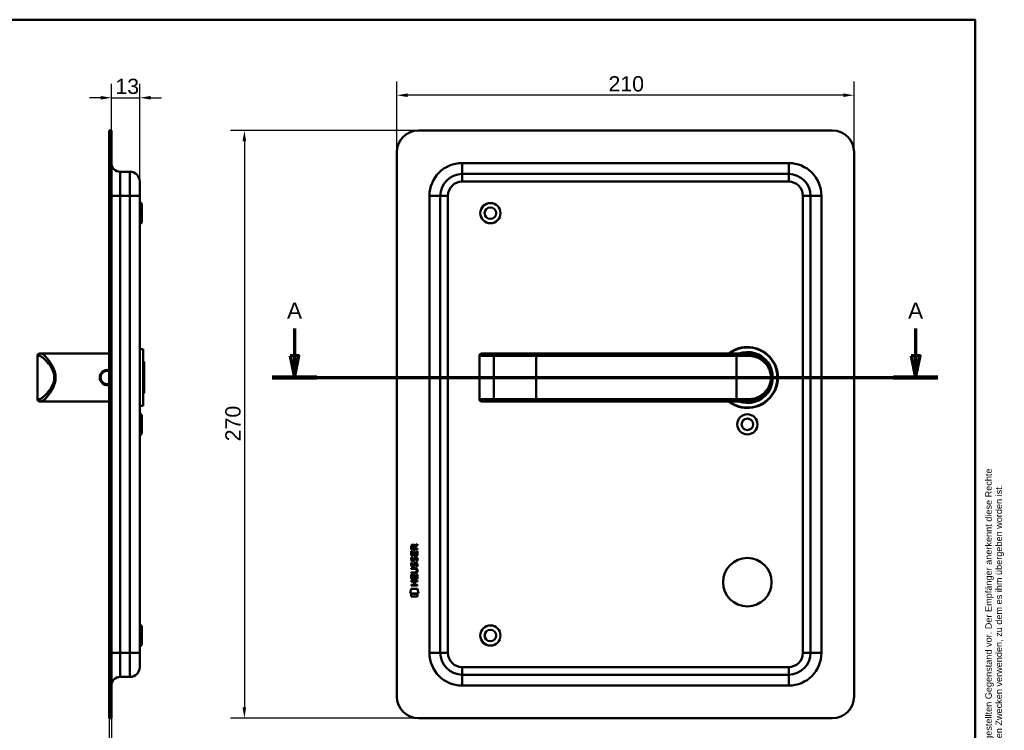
# Model space of a CAD drawing. Header units: millimetres. Extents: x 20 to 833, y 20 to 574.
# Tile 7 of 7: x 381 to 833, y 248 to 574. Entities that reach past the tile are written whole.
import ezdxf
from ezdxf.enums import TextEntityAlignment as Align

# ---------------------------------------------------------------- set-up
doc = ezdxf.new("R2010")
doc.units = ezdxf.units.MM
doc.header["$LTSCALE"] = 2
for name, color, linetype, lineweight in [('Bemaßungen(DIN)', 7, 'Continuous', 25), ('Schnittansichtslinien(DIN)', 7, 'Continuous', 70), ('Sichtbare Kanten(DIN)', 7, 'Continuous', 50), ('Sichtbare tangentiale Kanten(DIN)', 7, 'Continuous', 50), ('Skizziergeometrie(DIN)', 7, 'Continuous', 50), ('Skizzierlinie(DIN)', 7, 'Continuous', 25), ('Symbole(DIN)', 7, 'Continuous', 25)]:
    doc.layers.add(name, color=color, linetype=linetype, lineweight=lineweight)
doc.styles.add('Aktuell-DIN', font='arial.ttf')
doc.styles.add('Aktuell-DINGroßer Text', font='arial.ttf')
doc.styles.add('STANDARD-DIN~0', font='arial.ttf')
doc.styles.add('Textstil10', font='arial.ttf')
doc.styles.add('Textstil41', font='arial.ttf', dxfattribs={"width": 0.8})
doc.styles.add('Textstil83', font='arial.ttf', dxfattribs={"width": 0.8})
doc.dimstyles.new('CAD-LAN', dxfattribs={"dimscale": 2, "dimtxt": 3.5, "dimasz": 2.5, "dimexe": 3.175, "dimexo": 0, "dimgap": 0.8, "dimtad": 1, "dimrnd": 1e-08, "dimtxsty": 'STANDARD-DIN~0', "dimcen": 0.09, "dimdle": 10, "dimclrd": 250, "dimclre": 250, "dimclrt": 250, "dimadec": 0, "dimazin": 2, "dimtfac": 1, "dimtmove": 0, "dimatfit": 3, "dimfxl": 1, "dimtolj": 1, "dimtzin": 0, "dimlwd": 25, "dimlwe": 25, "dimarcsym": 0})

# ---------------------------------------------------------------- blocks, each defined once
blk = doc.blocks.new('Ränder Standardrahmen')
at = {"layer": 'Skizziergeometrie(DIN)', "flags": 128}
blk.add_lwpolyline([(10, 10), (10, 287), (410, 287), (410, 10), (10, 10)], dxfattribs=at)
blk = doc.blocks.new('Schriftfelder Heusser')
at = {"layer": 'Skizziergeometrie(DIN)'}
for p, q in [((101, 229.92), (101, 236.92)), ((101, 236.92), (291, 236.92)), ((111, 229.92), (111, 236.92)), ((123, 229.92), (123, 236.92)), ((232, 229.92), (232, 236.92)), ((256, 229.92), (256, 236.92)), ((291, 236.92), (291, 229.92)), ((101, 191.42), (101, 229.92)), ((101, 229.92), (291, 229.92)), ((111, 229.92), (111, 221.42)), ((123, 229.92), (123, 221.42)), ((232, 229.92), (232, 221.42)), ((256, 229.92), (256, 221.42)), ((291, 229.92), (291, 191.42)), ((101, 221.42), (291, 221.42)), ((150, 221.42), (150, 204.42)), ((198.85, 221.42), (198.85, 204.42)), ((216.35, 221.42), (216.35, 204.42)), ((238.35, 221.42), (238.35, 204.42)), ((278, 221.42), (278, 191.42)), ((278, 208.67), (291, 208.67)), ((101, 204.42), (291, 204.42)), ((142, 204.42), (142, 191.42)), ((236, 204.42), (236, 191.42)), ((278, 200.17), (291, 200.17)), ((291, 191.42), (101, 191.42))]:
    blk.add_line(p, q, dxfattribs=at)
at = {"layer": 'Skizzierlinie(DIN)'}
for p, q in [((113.5, 221.42), (113.5, 204.42)), ((118, 221.42), (118, 204.42)), ((162.35, 221.42), (162.35, 204.42)), ((166.85, 221.42), (166.85, 204.42)), ((113.5, 217.17), (150, 217.17)), ((162.35, 217.17), (278, 217.17)), ((113.5, 212.92), (150, 212.92)), ((162.35, 212.92), (278, 212.92)), ((113.5, 208.67), (150, 208.67)), ((162.35, 208.67), (278, 208.67))]:
    blk.add_line(p, q, dxfattribs=at)
for centre in [(115.75, 219.25), (164.6, 219.25), (115.75, 215.04), (164.6, 215.04), (115.75, 210.79), (164.6, 210.79), (115.75, 206.54), (164.6, 206.54)]:
    blk.add_circle(centre, 1.75, dxfattribs=at)
at = {"layer": 'Symbole(DIN)', "color": 7, "insert": (293.33, 191.7), "char_height": 1.5, "width": 182.3003, "attachment_point": 1, "rotation": 90, "line_spacing_factor": 0.944221, "style": 'Aktuell-DIN'}
blk.add_mtext('\\fArial|b0|i0;\\H1.5000;Die Schlossfabrik Heusser AG ist Eigentümerin dieses Dokumentes und behält sich alle Rechte an diesem und dem dargestellten Gegenstand vor. Der Empfänger anerkennt diese Rechte\\Pund wird das Dokument nicht ohne schriftliche Ermächtigung der Eigentümerin Dritten zugänglich machen oder zu anderen Zwecken verwenden, zu dem es ihm übergeben worden ist.\\P ', dxfattribs=at)
at = {"layer": 'Symbole(DIN)', "color": 179, "true_color": 0x262659, "style": 'Aktuell-DIN'}
for s, insert, char_height, attachment_point in [('Pos.', (106, 227), 2.489, 2), ('Menge', (117, 227), 2.489, 2), ('Benennung', (125.81, 225.38), 2.489, 4), ('B-Nummer', (234.74, 225.62), 2.489, 4), ('Material', (265.02, 225.62), 2.489, 5), ('\\fArial|b0|i0;a', (115.81, 219.53), 2, 5), ('\\fArial|b0|i0;e', (164.54, 219.53), 2, 5), ('\\fArial|b0|i0;Gezeichnet', (200.05, 219.23), 2, 4), ('\\fArial|b0|i0;b', (115.75, 215), 2, 5), ('\\fArial|b0|i0;f', (164.55, 215.06), 2, 5), ('\\fArial|b0|i0;Freigegeben', (199.92, 216), 2, 1), ('\\fArial|b0|i0;c', (115.75, 211.01), 2, 5), ('\\fArial|b0|i0;g', (164.63, 211.05), 2, 5), ('\\fArial|b0|i0;Projekt', (200, 211.98), 2, 1), ('\\fArial|b0|i0;d', (115.76, 206.55), 2, 5), ('\\fArial|b0|i0;h', (164.55, 206.57), 2, 5), ('\\fArial|b0|i0;CAD-Nr.', (200, 207.5), 2, 1), ('\\fArial|b0|i0;\\H2.0000;Massstab', (284.39, 206.37), 2, 5), ('\\fArial|b0|i0;\\H2.0000;Baugruppe', (143.1, 203.73), 2, 1), ('\\fArial|b0|i0;Zeichnungs-Nr.', (237, 203.5), 2, 1), ('\\fArial|b0|i0;\\H2.5000;4853 Murgenthal', (113.33, 192.46), 2.5, 7)]:
    blk.add_mtext(s, dxfattribs=dict(at, insert=insert, char_height=char_height, attachment_point=attachment_point))
at = {"layer": 'Symbole(DIN)', "color": 179, "true_color": 0x262659, "attachment_point": 5, "style": 'Aktuell-DIN'}
for s, insert, char_height, width in [('Änd.', (107.21, 213), 2.489, 12.3494), ('Änd.', (156.12, 212.76), 2.489, 12.3494), ('\\fArial|b0|i0;Änderung', (284.51, 202.33), 2, 12.1143)]:
    blk.add_mtext(s, dxfattribs=dict(at, insert=insert, char_height=char_height, width=width))
at = {"layer": 'Symbole(DIN)', "color": 7, "insert": (143.1, 196.62), "char_height": 4.5, "width": 90.18, "attachment_point": 4, "style": 'Aktuell-DIN'}
blk.add_mtext('\\fArial|b0|i0;\\W0.90;\\H4.5000;Heusser-Muschel Serie 6  EN179', dxfattribs=at)
at = {"layer": 'Symbole(DIN)', "color": 179, "true_color": 0x262659, "style": 'Textstil10'}
blk.add_attdef('ERSTELLUNGSDATUM_001', (217.26, 218.29), '', height=2, dxfattribs=at)
at = {"layer": 'Symbole(DIN)', "color": 179, "true_color": 0x262659}
for tag, height, style, p in [('AUTOR', 2.49, 'Aktuell-DIN', (240.03, 219.26)), ('KONTROLLDATUM', 2, 'Textstil10', (217.42, 215.04)), ('KONTROLLIERT_VON', 2, 'Textstil10', (239.98, 215.05))]:
    blk.add_attdef(tag, text='', height=height, dxfattribs=dict(at, style=style)).set_placement(p, align=Align.MIDDLE_LEFT)
at = {"layer": 'Symbole(DIN)', "color": 7, "style": 'Textstil83', "width": 0.8}
blk.add_attdef('Anfänglicher_Ansichtsmaßstab_001', (281.57, 213.34), '', height=2.3, dxfattribs=at)
at = {"layer": 'Symbole(DIN)', "color": 179, "true_color": 0x262659, "style": 'Textstil10'}
blk.add_attdef('PROJEKT', text='', height=2, dxfattribs=at).set_placement((217.77, 209.72), align=Align.BOTTOM_LEFT)
at = {"layer": 'Symbole(DIN)', "color": 7, "style": 'Textstil41', "width": 0.8}
blk.add_attdef('STATUS', text='', height=5, dxfattribs=at).set_placement((284.53, 195.86), align=Align.MIDDLE_CENTER)
blk = doc.blocks.new('*D20')
at = {"layer": 'Bemaßungen(DIN)', "color": 250, "linetype": 'Continuous', "lineweight": 25, "true_color": 0x3f3f3f, "transparency": 16777216}
for p, q in [((423.38, 523.14), (423.38, 544.49)), ((436.38, 499.64), (436.38, 544.49)), ((418.38, 538.14), (413.38, 538.14)), ((423.38, 538.14), (436.38, 538.14)), ((441.38, 538.14), (446.38, 538.14))]:
    blk.add_line(p, q, dxfattribs=at)
at = {"layer": 'Bemaßungen(DIN)', "color": 250, "linetype": 'Continuous', "true_color": 0x3f3f3f, "transparency": 16777216}
for points in [[(418.38, 538.97), (418.38, 537.31), (423.38, 538.14)], [(441.38, 538.97), (441.38, 537.31), (436.38, 538.14)]]:
    blk.add_solid(points, dxfattribs=at)
at = {"layer": 'Defpoints', "color": 0, "linetype": 'Continuous', "transparency": 16777216}
for p in [(436.38, 538.14), (423.38, 523.14), (436.38, 499.64)]:
    blk.add_point(p, dxfattribs=at)
at = {"layer": 'Bemaßungen(DIN)', "color": 250, "linetype": 'Continuous', "lineweight": 25, "true_color": 0x3f3f3f, "transparency": 16777216, "insert": (425.2, 546.89), "char_height": 7, "attachment_point": 1, "style": 'STANDARD-DIN~0'}
blk.add_mtext('\\A1;13', dxfattribs=at)
blk = doc.blocks.new('*D21')
at = {"layer": 'Bemaßungen(DIN)', "color": 250, "linetype": 'Continuous', "lineweight": 25, "true_color": 0x3f3f3f, "transparency": 16777216}
for p, q in [((422.38, 253.14), (422.38, 219.79)), ((423.38, 253.14), (423.38, 219.79)), ((417.38, 226.14), (412.38, 226.14)), ((423.38, 226.14), (422.38, 226.14)), ((428.38, 226.14), (433.38, 226.14))]:
    blk.add_line(p, q, dxfattribs=at)
at = {"layer": 'Bemaßungen(DIN)', "color": 250, "linetype": 'Continuous', "true_color": 0x3f3f3f, "transparency": 16777216}
for points in [[(417.38, 226.97), (417.38, 225.31), (422.38, 226.14)], [(428.38, 226.97), (428.38, 225.31), (423.38, 226.14)]]:
    blk.add_solid(points, dxfattribs=at)
at = {"layer": 'Defpoints', "color": 0, "linetype": 'Continuous', "transparency": 16777216}
for p in [(422.38, 253.14), (423.38, 253.14), (422.38, 226.14)]:
    blk.add_point(p, dxfattribs=at)
at = {"layer": 'Bemaßungen(DIN)', "color": 250, "linetype": 'Continuous', "lineweight": 25, "true_color": 0x3f3f3f, "transparency": 16777216, "insert": (421.59, 234.77), "char_height": 7, "attachment_point": 1, "style": 'STANDARD-DIN~0'}
blk.add_mtext('\\A1;1', dxfattribs=at)
blk = doc.blocks.new('*D22')
at = {"layer": 'Bemaßungen(DIN)', "color": 250, "linetype": 'Continuous', "lineweight": 25, "true_color": 0x3f3f3f, "transparency": 16777216}
for p, q in [((554.42, 513.14), (554.42, 545.65)), ((764.42, 513.14), (764.42, 545.65)), ((759.42, 539.3), (559.42, 539.3))]:
    blk.add_line(p, q, dxfattribs=at)
at = {"layer": 'Bemaßungen(DIN)', "color": 250, "linetype": 'Continuous', "true_color": 0x3f3f3f, "transparency": 16777216}
for points in [[(559.42, 540.13), (559.42, 538.47), (554.42, 539.3)], [(759.42, 540.13), (759.42, 538.47), (764.42, 539.3)]]:
    blk.add_solid(points, dxfattribs=at)
at = {"layer": 'Defpoints', "color": 0, "linetype": 'Continuous', "transparency": 16777216}
for p in [(554.42, 539.3), (554.42, 513.14), (764.42, 513.14)]:
    blk.add_point(p, dxfattribs=at)
at = {"layer": 'Bemaßungen(DIN)', "color": 250, "linetype": 'Continuous', "lineweight": 25, "true_color": 0x3f3f3f, "transparency": 16777216, "insert": (651.63, 548.05), "char_height": 7, "attachment_point": 1, "style": 'STANDARD-DIN~0'}
blk.add_mtext('\\A1;210', dxfattribs=at)
blk = doc.blocks.new('*D23')
at = {"layer": 'Bemaßungen(DIN)', "color": 250, "linetype": 'Continuous', "lineweight": 25, "true_color": 0x3f3f3f, "transparency": 16777216}
for p, q in [((564.42, 523.14), (478.07, 523.14)), ((484.42, 518.14), (484.42, 258.14)), ((564.42, 253.14), (478.07, 253.14))]:
    blk.add_line(p, q, dxfattribs=at)
at = {"layer": 'Bemaßungen(DIN)', "color": 250, "linetype": 'Continuous', "true_color": 0x3f3f3f, "transparency": 16777216}
for points in [[(483.58, 518.14), (485.25, 518.14), (484.42, 523.14)], [(483.58, 258.14), (485.25, 258.14), (484.42, 253.14)]]:
    blk.add_solid(points, dxfattribs=at)
at = {"layer": 'Defpoints', "color": 0, "linetype": 'Continuous', "transparency": 16777216}
for p in [(564.42, 523.14), (484.42, 253.14), (564.42, 253.14)]:
    blk.add_point(p, dxfattribs=at)
at = {"layer": 'Bemaßungen(DIN)', "color": 250, "linetype": 'Continuous', "lineweight": 25, "true_color": 0x3f3f3f, "transparency": 16777216, "insert": (475.67, 380.36), "char_height": 7, "attachment_point": 1, "rotation": 90, "style": 'STANDARD-DIN~0'}
blk.add_mtext('\\A1;270', dxfattribs=at)
blk = doc.blocks.new('2DTransSchnitt0')
at = {"layer": 'Schnittansichtslinien(DIN)', "linetype": 'Continuous'}
for p, q in [((253.75, 216.06), (253.75, 209.82)), ((396.35, 216.06), (396.35, 209.82)), ((252.75, 209.82), (253.75, 204.82)), ((254.75, 209.82), (252.75, 209.82)), ((253.75, 209.82), (253.75, 204.82)), ((253.75, 204.82), (254.75, 209.82)), ((395.35, 209.82), (396.35, 204.82)), ((397.35, 209.82), (395.35, 209.82)), ((396.35, 209.82), (396.35, 204.82)), ((396.35, 204.82), (397.35, 209.82)), ((248.63, 204.82), (401.47, 204.82))]:
    blk.add_line(p, q, dxfattribs=at)
at = {"layer": 'Schnittansichtslinien(DIN)', "linetype": 'Continuous', "lineweight": 140}
for p, q in [((248.63, 204.82), (258.87, 204.82)), ((391.23, 204.82), (401.47, 204.82))]:
    blk.add_line(p, q, dxfattribs=at)
at = {"layer": 'Schnittansichtslinien(DIN)', "linetype": 'Continuous', "flags": 128}
for points in [[(252.75, 209.82), (253.75, 204.82), (254.75, 209.82), (252.75, 209.82)], [(395.35, 209.82), (396.35, 204.82), (397.35, 209.82), (395.35, 209.82)]]:
    blk.add_lwpolyline(points, dxfattribs=at)
at = {"layer": 'Schnittansichtslinien(DIN)'}
for points in [[(252.75, 209.82), (253.75, 204.82), (254.75, 209.82), (252.75, 209.82)], [(395.35, 209.82), (396.35, 204.82), (397.35, 209.82), (395.35, 209.82)]]:
    blk.add_solid(points, dxfattribs=at)
at = {"layer": 'Schnittansichtslinien(DIN)', "char_height": 3.73, "attachment_point": 7, "style": 'Aktuell-DINGroßer Text'}
for insert in [(252, 218.32), (394.6, 218.32)]:
    blk.add_mtext('A', dxfattribs=dict(at, insert=insert))

msp = doc.modelspace()

# ---------------------------------------------------------------- linework, layer by layer
at = {"layer": 'Sichtbare Kanten(DIN)'}
for p, q in [((423.3832, 523.141), (422.3832, 523.141)), ((422.3832, 513.141), (422.3832, 523.141)), ((423.3832, 523.141), (423.3832, 513.141)), ((754.4152, 523.141), (564.4152, 523.141)), ((422.3832, 263.141), (422.3832, 513.141)), ((423.3832, 263.141), (423.3832, 513.141)), ((554.4152, 513.141), (554.4152, 263.141)), ((764.4152, 263.141), (764.4152, 513.141)), ((427.3832, 504.141), (431.8832, 504.141)), ((734.4152, 503.141), (584.4152, 503.141)), ((436.3832, 499.641), (436.3832, 493.141)), ((436.3832, 283.141), (436.3832, 493.141)), ((574.4152, 493.141), (574.4152, 283.141)), ((744.4152, 283.141), (744.4152, 493.141)), ((437.3832, 489.391), (436.3832, 490.391)), ((437.3832, 489.391), (437.3832, 480.891)), ((437.3832, 480.891), (436.3832, 479.891)), ((390.3832, 420.641), (391.0529, 420.641)), ((395.3832, 420.641), (391.0529, 420.641)), ((422.3832, 420.641), (395.3832, 420.641)), ((437.8832, 422.641), (436.3832, 422.641)), ((437.8832, 396.641), (437.8832, 422.641)), ((593.3649, 420.641), (593.3843, 420.641)), ((599.9377, 420.641), (593.3843, 420.641)), ((599.8547, 420.6373), (599.8547, 420.6371)), ((618.4152, 420.641), (599.9377, 420.641)), ((710.4152, 420.641), (618.4152, 420.641)), ((710.4152, 420.641), (715.4152, 420.641)), ((716.0319, 420.6236), (716.0319, 420.6237)), ((389.3832, 419.641), (389.3832, 399.641)), ((438.3832, 416.641), (437.8832, 417.141)), ((438.3832, 416.641), (438.3832, 402.641)), ((592.3649, 419.641), (592.3649, 399.641)), ((438.3832, 402.641), (437.8832, 402.141)), ((391.0529, 398.641), (390.3832, 398.641)), ((395.3832, 398.641), (391.0529, 398.641)), ((422.3832, 398.641), (395.3832, 398.641)), ((593.3843, 398.641), (593.3649, 398.641)), ((593.3843, 398.641), (599.9377, 398.641)), ((599.9377, 398.641), (618.4152, 398.641)), ((618.4152, 398.641), (710.4152, 398.641)), ((715.4152, 398.641), (710.4152, 398.641)), ((437.8832, 396.641), (436.3832, 396.641)), ((437.3832, 392.391), (436.3832, 393.391)), ((437.3832, 392.391), (437.3832, 383.891)), ((437.3832, 383.891), (436.3832, 382.891)), ((561.0765, 330.6619), (561.0786, 331.9753)), ((563.9348, 330.6596), (561.0765, 330.6619)), ((561.427, 331.9314), (561.4263, 331.0432)), ((561.4263, 331.0432), (562.4439, 331.0424)), ((562.4439, 331.0424), (562.4446, 331.9306)), ((562.7414, 332.2914), (563.9368, 333.0816)), ((562.7942, 331.8925), (562.7935, 331.0421)), ((562.7935, 331.0421), (563.9351, 331.0412)), ((563.9364, 332.6475), (562.7942, 331.8925)), ((563.9351, 331.0412), (563.9348, 330.6596)), ((563.9368, 333.0816), (563.9364, 332.6475)), ((561.0742, 327.9316), (561.0758, 329.9359)), ((563.9328, 327.9294), (561.0742, 327.9316)), ((561.0758, 329.9359), (561.4242, 329.9356)), ((561.2459, 327.1578), (561.5846, 327.0575)), ((561.4242, 329.9356), (561.4229, 328.3084)), ((561.4229, 328.3084), (562.3175, 328.3077)), ((561.4424, 325.8262), (561.4495, 325.8089)), ((562.1262, 325.7285), (562.137, 325.7453)), ((562.3175, 328.3077), (562.3186, 329.7546)), ((562.3186, 329.7546), (562.6671, 329.7543)), ((562.6671, 329.7543), (562.6659, 328.3074)), ((562.6659, 328.3074), (563.5846, 328.3067)), ((563.1745, 326.8548), (563.1628, 326.8548)), ((563.5846, 328.3067), (563.5859, 329.9537)), ((563.5859, 329.9537), (563.9344, 329.9534)), ((563.9344, 329.9534), (563.9328, 327.9294)), ((561.0691, 321.7041), (561.0694, 322.0811)), ((562.7388, 321.7028), (561.0691, 321.7041)), ((561.0694, 322.0811), (562.7152, 322.0798)), ((561.2439, 324.6113), (561.5826, 324.5109)), ((561.4403, 323.2797), (561.4475, 323.2624)), ((562.1241, 323.1819), (562.135, 323.1988)), ((563.1725, 324.3082), (563.1607, 324.3082)), ((561.0656, 317.194), (561.0672, 319.1982)), ((563.9241, 317.1917), (561.0656, 317.194)), ((561.0672, 319.1982), (561.4156, 319.1979)), ((561.0676, 319.7693), (561.0679, 320.1464)), ((562.7134, 319.768), (561.0676, 319.7693)), ((561.0679, 320.1464), (562.7376, 320.1451)), ((561.4156, 319.1979), (561.4143, 317.5708)), ((561.4143, 317.5708), (562.309, 317.5701)), ((562.309, 317.5701), (562.3101, 319.017)), ((562.3101, 319.017), (562.6586, 319.0167)), ((562.6586, 319.0167), (562.6574, 317.5698)), ((562.6574, 317.5698), (563.576, 317.5691)), ((563.576, 317.5691), (563.5773, 319.2162)), ((563.5773, 319.2162), (563.9257, 319.2159)), ((563.6189, 320.9177), (563.6188, 320.9274)), ((563.9257, 319.2159), (563.9241, 317.1917)), ((560.5307, 310.5117), (560.9897, 312.6445)), ((560.9897, 312.6445), (563.9959, 312.6421)), ((561.0618, 314.0888), (561.0621, 314.4658)), ((563.9204, 314.0866), (561.0618, 314.0888)), ((561.0621, 314.4658), (562.3052, 314.4649)), ((561.0634, 316.0235), (561.0637, 316.4006)), ((562.3064, 316.0225), (561.0634, 316.0235)), ((561.0637, 316.4006), (563.9223, 316.3983)), ((562.3052, 314.4649), (562.3064, 316.0225)), ((562.6628, 316.0222), (562.6615, 314.4646)), ((562.6615, 314.4646), (563.9207, 314.4636)), ((563.922, 316.0212), (562.6628, 316.0222)), ((563.9207, 314.4636), (563.9204, 314.0866)), ((563.9223, 316.3983), (563.922, 316.0212)), ((563.9959, 312.6421), (564.4458, 310.5086)), ((564.4458, 310.5086), (560.5307, 310.5117)), ((560.9892, 309.0839), (560.9901, 310.2259)), ((563.9862, 309.0815), (560.9892, 309.0839)), ((560.9901, 310.2259), (563.9871, 310.2235)), ((563.9871, 310.2235), (563.9862, 309.0815)), ((437.3832, 295.391), (436.3832, 296.391)), ((437.3832, 295.391), (437.3832, 286.891)), ((437.3832, 286.891), (436.3832, 285.891)), ((436.3832, 283.141), (436.3832, 276.641)), ((427.3832, 272.141), (431.8832, 272.141)), ((584.4152, 273.141), (734.4152, 273.141)), ((422.3832, 253.141), (422.3832, 263.141)), ((423.3832, 263.141), (423.3832, 253.141)), ((422.3832, 253.141), (423.3832, 253.141)), ((564.4152, 253.141), (754.4152, 253.141))]:
    msp.add_line(p, q, dxfattribs=at)
for centre, radius in [((597.4152, 485.141), 4.65), ((597.4152, 485.141), 2.65), ((715.4152, 388.141), 4.65), ((715.4152, 388.141), 2.65), ((715.4152, 315.641), 11.15), ((597.4152, 291.141), 4.65), ((597.4152, 291.141), 2.65)]:
    msp.add_circle(centre, radius, dxfattribs=at)
for centre, radius, start, end in [((564.4152, 513.141), 10, 90, 180), ((754.4152, 513.141), 10, 0, 90), ((427.3832, 508.141), 4, 180, 270), ((431.8832, 499.641), 4.5, 0, 90), ((584.4152, 493.141), 10, 90, 180), ((734.4152, 493.141), 10, 0, 90), ((390.3832, 419.641), 1, 90, 180), ((593.3649, 419.641), 1, 90, 180), ((715.4152, 409.641), 14, 231.786789, 128.213211), ((715.4152, 409.641), 13.8, 232.854196, 127.145804), ((715.4152, 409.641), 11.7, 250.080283, 109.919717), ((715.4152, 409.641), 11.6, 251.491372, 108.508628), ((715.4152, 409.641), 11.5, 253.042574, 106.957426), ((715.4152, 409.641), 11.3, 256.768028, 103.231972), ((717.6469, 419.7491), 0.85, 191.306412, 191.310682), ((717.6469, 419.7491), 0.85, 119.326793, 119.344978), ((717.6469, 419.7491), 0.85, 328.724667, 328.726006), ((727.7382, 422.3391), 8.6779, 196.402383, 196.404205), ((390.3832, 399.641), 1, 180, 270), ((593.3649, 399.641), 1, 180, 270), ((584.4152, 283.141), 10, 180, 270), ((734.4152, 283.141), 10, 270, 0), ((431.8832, 276.641), 4.5, 270, 0), ((427.3832, 268.141), 4, 90, 180), ((564.4152, 263.141), 10, 180, 270), ((754.4152, 263.141), 10, 270, 0)]:
    msp.add_arc(centre, radius, start, end, dxfattribs=at)
for centre, major_axis, ratio, start_param, end_param in [((562.6056, 331.1586), (-0.9765, 1.2741), 0.51804149, 5.90436126, 6.87710571), ((561.2127, 331.0779), (-1.2419, -1.6396), 0.59949376, 2.73657233, 3.56737986), ((562.7083, 328.9368), (1.1034, 3.2961), 0.23129477, 2.81246194, 2.87342131), ((562.1876, 326.6201), (0.5741, 1.0041), 0.54384094, 2.75343041, 3.21372411), ((562.0677, 325.7529), (0.0982, 0.1394), 0.36417157, 4.48449266, 4.7925708), ((562.5148, 325.1679), (0.8393, 1.6425), 0.45910241, 5.97618772, 6.49757551), ((562.7921, 326.6371), (1.192, 3.5398), 0.22151613, 2.82630526, 2.88544623), ((562.1933, 324.0823), (0.5826, 1.0124), 0.54160498, 2.75690927, 3.21474058), ((562.0657, 323.2064), (0.0982, 0.1394), 0.36417158, 4.48449266, 4.7925708), ((558.8941, 317.406), (4.8136, 4.3126), 0.37426609, 5.95992819, 6.67839211), ((562.514, 322.6236), (0.838, 1.6403), 0.45945215, 5.97601121, 6.497704), ((558.898, 324.4501), (4.8083, -4.3226), 0.37420137, 5.88811297, 6.60645232), ((540.1857, 340.7546), (23.2662, -20.361), 0.13713392, 6.12750203, 6.40243503)]:
    msp.add_ellipse(centre, major_axis=major_axis, ratio=ratio, start_param=start_param, end_param=end_param, dxfattribs=at)
for points, knots in [([(715.4152, 398.641), (716.2809, 398.641), (717.9955, 398.8486), (721.0789, 399.9745), (724.1493, 402.4385), (726.0658, 406.0404), (726.5315, 409.6315), (726.2475, 411.8685), (725.741, 413.5005), (725.0775, 415.0075), (723.5507, 417.3268), (721.0793, 419.3077), (717.9931, 420.4339), (716.2809, 420.641), (715.4152, 420.641)], [-3.42613344, -3.42613344, -3.42613344, -3.42613344, -3.18140962, -2.9366858, -2.44723817, -1.95779053, -1.71306672, -1.4683429, -1.34598099, -1.22361908, -0.97889527, -0.48944763, -0.24472382, 0, 0, 0, 0]), ([(421.3832, 413.1196), (421.3831, 413.1196), (421.383, 413.1196), (421.383, 413.1196), (420.8773, 413.1196), (419.8661, 412.8759), (418.6701, 411.8847), (417.9959, 410.4503), (417.9918, 408.2864), (419.358, 406.5208), (421.2166, 406.0834), (422.061, 406.217), (422.3832, 406.32)], [-0.00001851, -0.00001851, -0.00001851, -0.00001851, 0, 0, 0, 0.1510764, 0.30215279, 0.45322919, 0.60430558, 0.90645837, 1.05753477, 1.15858532, 1.15858532, 1.15858532, 1.15858532]), ([(422.3831, 406.8128), (422.064, 406.7004), (421.7241, 406.6411), (421.3839, 406.641), (420.9319, 406.6409), (420.4802, 406.7453), (420.077, 406.9403), (419.2706, 407.3303), (418.6612, 408.0924), (418.4596, 408.9681), (418.3588, 409.406), (418.3583, 409.8725), (418.4592, 410.312), (418.56, 410.7515), (418.7603, 411.1641), (419.0387, 411.5127), (419.317, 411.8614), (419.6729, 412.1462), (420.0765, 412.3415), (420.48, 412.5368), (420.9316, 412.641), (421.383, 412.641), (421.3831, 412.641), (421.3831, 412.641), (421.3832, 412.641)], [0.94380464, 0.94380464, 0.94380464, 0.94380464, 1.05753477, 1.05753477, 1.05753477, 1.20861116, 1.20861116, 1.20861116, 1.51076395, 1.51076395, 1.51076395, 1.66184035, 1.66184035, 1.66184035, 1.81291674, 1.81291674, 1.81291674, 1.96399314, 1.96399314, 1.96399314, 2.11506954, 2.11506954, 2.11506954, 2.11508798, 2.11508798, 2.11508798, 2.11508798]), ([(563.6188, 320.9274), (563.6188, 320.9741), (563.6164, 321.021), (563.6002, 321.1563), (563.5778, 321.244), (563.5033, 321.3946), (563.457, 321.456), (563.337, 321.5618), (563.2662, 321.6018), (563.0491, 321.6853), (562.8895, 321.7027), (562.7388, 321.7028)], [0, 0, 0, 0, 0.014004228, 0.014004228, 0.040894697, 0.040894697, 0.064390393, 0.064390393, 0.08887549, 0.08887549, 0.134135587, 0.134135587, 0.134135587, 0.134135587])]:
    msp.add_open_spline(points, degree=3, knots=knots, dxfattribs=at)
for points in [[(422.3832, 412.9609), (422.0606, 413.0649), (421.7219, 413.1196), (421.3832, 413.1196)], [(421.3832, 412.641), (421.7232, 412.641), (422.0634, 412.5818), (422.3831, 412.4692)], [(561.0786, 331.9753), (561.0928, 332.4169), (561.3248, 332.879), (561.9377, 332.8785)], [(562.4446, 331.9306), (562.4448, 332.2037), (562.3578, 332.5291), (561.9424, 332.5294)], [(561.1224, 325.6794), (561.0318, 325.9201), (561.0029, 326.1534), (561.0449, 326.4816)], [(561.0449, 326.4816), (561.0626, 326.6208), (561.104, 326.8277), (561.1749, 327.0009)], [(561.6817, 325.2187), (561.4583, 325.2517), (561.2286, 325.397), (561.1224, 325.6794)], [(561.1749, 327.0009), (561.1944, 327.0504), (561.2459, 327.1578), (561.2459, 327.1578)], [(561.4296, 326.593), (561.3656, 326.3405), (561.3594, 326.1162), (561.4177, 325.9002)], [(561.5846, 327.0575), (561.5846, 327.0574), (561.4646, 326.7309), (561.4296, 326.593)], [(561.6543, 325.5962), (561.8013, 325.5363), (561.9897, 325.572), (562.095, 325.6866)], [(562.4642, 325.5705), (562.3489, 325.3606), (562.1539, 325.2019), (561.8364, 325.206)], [(562.137, 325.7453), (562.2057, 325.8549), (562.2626, 326.0184), (562.3176, 326.2636)], [(562.3176, 326.2636), (562.4017, 326.6315), (562.5039, 326.8428), (562.645, 327.0102)], [(562.6569, 326.1132), (562.6025, 325.8733), (562.5401, 325.7083), (562.4642, 325.5705)], [(562.645, 327.0102), (562.7379, 327.1206), (562.8683, 327.1928), (563.0479, 327.2169)], [(562.7057, 326.3119), (562.6979, 326.2818), (562.6577, 326.1156), (562.6569, 326.1132)], [(562.8916, 326.7368), (562.8209, 326.6482), (562.7603, 326.5101), (562.7057, 326.3119)], [(563.1628, 326.8548), (563.041, 326.8549), (562.9658, 326.8221), (562.8916, 326.7368)], [(563.0479, 327.2169), (563.3352, 327.2552), (563.618, 327.155), (563.8117, 326.8385)], [(563.3666, 325.272), (563.3666, 325.2721), (563.5214, 325.5261), (563.5803, 325.8107)], [(563.5803, 325.8107), (563.6493, 326.1439), (563.6489, 326.4199), (563.5428, 326.6171)], [(563.9599, 325.9036), (563.93, 325.5726), (563.772, 325.2429), (563.7352, 325.1853)], [(563.8117, 326.8385), (563.9217, 326.6579), (563.9755, 326.4389), (563.9753, 326.1692)], [(563.9753, 326.1692), (563.9752, 326.0843), (563.9685, 325.9986), (563.9599, 325.9036)], [(561.1203, 323.1328), (561.0298, 323.3735), (561.0009, 323.6068), (561.0428, 323.9351)], [(561.0428, 323.9351), (561.0606, 324.0742), (561.102, 324.2812), (561.1729, 324.4543)], [(561.6797, 322.6721), (561.4563, 322.7051), (561.2266, 322.8504), (561.1203, 323.1328)], [(561.1729, 324.4543), (561.1924, 324.5038), (561.2439, 324.6112), (561.2439, 324.6113)], [(561.4276, 324.0464), (561.3636, 323.7939), (561.3573, 323.5696), (561.4157, 323.3537)], [(561.5826, 324.5109), (561.5825, 324.5108), (561.4626, 324.1843), (561.4276, 324.0464)], [(561.6523, 323.0496), (561.7993, 322.9897), (561.9877, 323.0255), (562.093, 323.1401)], [(561.8343, 322.6594), (561.7337, 322.6607), (561.7127, 322.6673), (561.6797, 322.6721)], [(561.8364, 325.206), (561.7357, 325.2073), (561.7147, 325.2139), (561.6817, 325.2187)], [(562.4622, 323.0239), (562.3469, 322.8141), (562.1518, 322.6553), (561.8343, 322.6594)], [(562.135, 323.1988), (562.2037, 323.3084), (562.2606, 323.4719), (562.3156, 323.7171)], [(562.3156, 323.7171), (562.3997, 324.0849), (562.5019, 324.2962), (562.6429, 324.4637)], [(562.6549, 323.5667), (562.6005, 323.3268), (562.5381, 323.1618), (562.4622, 323.0239)], [(562.6429, 324.4637), (562.7359, 324.574), (562.8662, 324.6463), (563.0459, 324.6703)], [(562.7036, 323.7653), (562.6959, 323.7352), (562.6557, 323.569), (562.6549, 323.5667)], [(562.8896, 324.1903), (562.8189, 324.1017), (562.7583, 323.9635), (562.7036, 323.7653)], [(563.1607, 324.3082), (563.039, 324.3083), (562.9638, 324.2755), (562.8896, 324.1903)], [(563.0459, 324.6703), (563.3332, 324.7087), (563.616, 324.6084), (563.8096, 324.292)], [(563.3645, 322.7255), (563.3646, 322.7256), (563.5193, 322.9795), (563.5783, 323.2641)], [(563.7332, 322.6387), (563.7128, 322.6434), (563.3646, 322.7255), (563.3645, 322.7255)], [(563.7352, 325.1853), (563.7148, 325.19), (563.3666, 325.272), (563.3666, 325.272)], [(563.5783, 323.2641), (563.6472, 323.5973), (563.6469, 323.8733), (563.5407, 324.0706)], [(563.9579, 323.3571), (563.928, 323.026), (563.77, 322.6963), (563.7332, 322.6387)], [(563.8096, 324.292), (563.9197, 324.1113), (563.9734, 323.8923), (563.9732, 323.6226)], [(563.9732, 323.6226), (563.9732, 323.5377), (563.9665, 323.452), (563.9579, 323.3571)]]:
    msp.add_open_spline(points, degree=3, dxfattribs=at)
at = {"layer": 'Sichtbare tangentiale Kanten(DIN)'}
for p, q in [((422.3832, 513.141), (423.3832, 513.141)), ((584.4152, 508.141), (584.4152, 503.141)), ((584.4152, 508.141), (734.4152, 508.141)), ((734.4152, 508.141), (734.4152, 503.141)), ((427.3832, 504.141), (427.3832, 493.141)), ((431.8832, 493.141), (431.8832, 504.141)), ((584.4152, 499.641), (584.4152, 503.141)), ((734.4152, 499.641), (734.4152, 503.141)), ((734.4152, 499.641), (584.4152, 499.641)), ((427.3832, 493.141), (423.3832, 493.141)), ((427.3832, 493.141), (431.8832, 493.141)), ((427.3832, 283.141), (427.3832, 493.141)), ((431.8832, 493.141), (436.3832, 493.141)), ((431.8832, 493.141), (431.8832, 283.141)), ((569.4152, 493.141), (574.4152, 493.141)), ((569.4152, 283.141), (569.4152, 493.141)), ((577.9152, 493.141), (574.4152, 493.141)), ((577.9152, 493.141), (577.9152, 283.141)), ((740.9152, 493.141), (744.4152, 493.141)), ((740.9152, 283.141), (740.9152, 493.141)), ((749.4152, 493.141), (744.4152, 493.141)), ((749.4152, 493.141), (749.4152, 283.141)), ((618.4152, 420.641), (618.4152, 419.641)), ((710.4152, 420.641), (710.4152, 419.641)), ((390.0881, 419.641), (389.3832, 419.641)), ((592.423, 419.641), (592.3649, 419.641)), ((592.423, 399.641), (592.423, 419.641)), ((592.423, 419.641), (598.9764, 419.641)), ((598.9764, 419.641), (618.4152, 419.641)), ((598.9764, 399.641), (598.9764, 419.641)), ((618.4152, 419.641), (618.4152, 399.641)), ((618.4152, 419.641), (710.4152, 419.641)), ((710.4152, 419.641), (710.4152, 399.641)), ((715.6784, 419.641), (710.4152, 419.641)), ((421.3832, 413.1188), (421.3832, 412.641)), ((725.851, 413.1188), (725.8507, 413.1184)), ((389.3832, 399.641), (390.0881, 399.641)), ((592.3649, 399.641), (592.423, 399.641)), ((598.9764, 399.641), (592.423, 399.641)), ((618.4152, 399.641), (598.9764, 399.641)), ((710.4152, 399.641), (618.4152, 399.641)), ((618.4152, 398.641), (618.4152, 399.641)), ((710.4152, 399.641), (715.6784, 399.641)), ((710.4152, 398.641), (710.4152, 399.641)), ((427.3832, 283.141), (423.3832, 283.141)), ((427.3832, 283.141), (431.8832, 283.141)), ((427.3832, 283.141), (427.3832, 272.141)), ((431.8832, 283.141), (436.3832, 283.141)), ((431.8832, 272.141), (431.8832, 283.141)), ((569.4152, 283.141), (574.4152, 283.141)), ((577.9152, 283.141), (574.4152, 283.141)), ((740.9152, 283.141), (744.4152, 283.141)), ((749.4152, 283.141), (744.4152, 283.141)), ((584.4152, 273.141), (584.4152, 276.641)), ((584.4152, 276.641), (734.4152, 276.641)), ((734.4152, 276.641), (734.4152, 273.141)), ((584.4152, 273.141), (584.4152, 268.141)), ((734.4152, 268.141), (734.4152, 273.141)), ((734.4152, 268.141), (584.4152, 268.141)), ((423.3832, 263.141), (422.3832, 263.141))]:
    msp.add_line(p, q, dxfattribs=at)
for centre, radius, start, end in [((584.4152, 493.141), 15, 90, 180), ((734.4152, 493.141), 15, 0, 90), ((584.4152, 493.141), 6.5, 90, 180), ((734.4152, 493.141), 6.5, 0, 90), ((584.4152, 283.141), 15, 180, 270), ((584.4152, 283.141), 6.5, 180, 270), ((734.4152, 283.141), 6.5, 270, 0), ((734.4152, 283.141), 15, 270, 0)]:
    msp.add_arc(centre, radius, start, end, dxfattribs=at)
for centre, major_axis, ratio, start_param, end_param in [((391.0529, 419.641), (0, 1), 0.96475278, 0, 1.57079633), ((593.3843, 419.641), (0, 1), 0.9612617, 0, 1.57079633), ((599.9377, 419.641), (0, 1), 0.9612617, 0, 1.57079633), ((715.4152, 419.641), (0, 1), 0.26315789, 4.71238898, 6.28318531), ((391.0529, 399.641), (0, -1), 0.96475278, 4.71238898, 6.28318531), ((593.3843, 399.641), (0, -1), 0.9612617, 4.71238898, 6.28318531), ((599.9377, 399.641), (0, -1), 0.9612617, 4.71238898, 6.28318531), ((715.4152, 399.641), (0, -1), 0.26315789, 0, 1.57079633)]:
    msp.add_ellipse(centre, major_axis=major_axis, ratio=ratio, start_param=start_param, end_param=end_param, dxfattribs=at)
for points, knots in [([(391.0529, 398.641), (391.2675, 398.641), (391.8037, 398.8486), (393.1966, 399.9745), (395.2937, 402.4385), (397.3016, 406.0404), (397.8616, 409.6315), (397.5202, 411.8685), (396.9676, 413.5005), (396.2907, 415.0075), (394.8938, 417.3268), (393.1932, 419.3077), (391.8048, 420.4339), (391.2675, 420.641), (391.0529, 420.641)], [-3.42613344, -3.42613344, -3.42613344, -3.42613344, -3.18140962, -2.9366858, -2.44723817, -1.95779053, -1.71306672, -1.4683429, -1.34598099, -1.22361908, -0.97889527, -0.48944763, -0.24472382, 0, 0, 0, 0]), ([(390.0881, 419.641), (390.3141, 419.641), (390.5962, 419.5469), (390.9205, 419.3718), (391.2449, 419.1968), (391.6105, 418.9408), (392.003, 418.6201), (392.7881, 417.9787), (393.6839, 417.0783), (394.5426, 415.9749), (394.972, 415.4233), (395.3917, 414.8209), (395.7692, 414.1634), (395.958, 413.8347), (396.1362, 413.4922), (396.2979, 413.1355), (396.4597, 412.7787), (396.6051, 412.4078), (396.726, 412.025), (396.9679, 411.2593), (397.1112, 410.4458), (397.1094, 409.631), (397.1076, 408.8162), (396.9608, 408.0001), (396.7212, 407.2377), (396.242, 405.7129), (395.3974, 404.4031), (394.5349, 403.3001), (393.6724, 402.1972), (392.7858, 401.3012), (392.0027, 400.6614), (391.6112, 400.3415), (391.2455, 400.0856), (390.921, 399.9105), (390.5965, 399.7354), (390.3141, 399.641), (390.0881, 399.641)], [0, 0, 0, 0, 0.24472382, 0.24472382, 0.24472382, 0.48944763, 0.48944763, 0.48944763, 0.97889527, 0.97889527, 0.97889527, 1.22361908, 1.22361908, 1.22361908, 1.34598099, 1.34598099, 1.34598099, 1.4683429, 1.4683429, 1.4683429, 1.71306672, 1.71306672, 1.71306672, 1.95779053, 1.95779053, 1.95779053, 2.44723817, 2.44723817, 2.44723817, 2.9366858, 2.9366858, 2.9366858, 3.18140962, 3.18140962, 3.18140962, 3.42613344, 3.42613344, 3.42613344, 3.42613344]), ([(715.6784, 419.641), (716.5068, 419.641), (717.3263, 419.5469), (718.1049, 419.3718), (718.8836, 419.1968), (719.6218, 418.9408), (720.3113, 418.6201), (721.6901, 417.9787), (722.8721, 417.0783), (723.8227, 415.9749), (724.2979, 415.4233), (724.7157, 414.8209), (725.0665, 414.1634), (725.242, 413.8347), (725.4007, 413.4922), (725.5406, 413.1355), (725.6806, 412.7787), (725.8017, 412.4078), (725.9006, 412.025), (726.0983, 411.2593), (726.2076, 410.4458), (726.2062, 409.631), (726.2048, 408.8162), (726.0926, 408.0001), (725.8967, 407.2377), (725.5047, 405.7129), (724.7699, 404.4031), (723.8141, 403.3001), (722.8583, 402.1972), (721.686, 401.3012), (720.3107, 400.6614), (719.623, 400.3415), (718.885, 400.0856), (718.106, 399.9105), (717.3271, 399.7354), (716.5068, 399.641), (715.6784, 399.641)], [0, 0, 0, 0, 0.24472382, 0.24472382, 0.24472382, 0.48944763, 0.48944763, 0.48944763, 0.97889527, 0.97889527, 0.97889527, 1.22361908, 1.22361908, 1.22361908, 1.34598099, 1.34598099, 1.34598099, 1.4683429, 1.4683429, 1.4683429, 1.71306672, 1.71306672, 1.71306672, 1.95779053, 1.95779053, 1.95779053, 2.44723817, 2.44723817, 2.44723817, 2.9366858, 2.9366858, 2.9366858, 3.18140962, 3.18140962, 3.18140962, 3.42613344, 3.42613344, 3.42613344, 3.42613344])]:
    msp.add_open_spline(points, degree=3, knots=knots, dxfattribs=at)

# ---------------------------------------------------------------- block references
at = {"xscale": 2, "yscale": 2, "zscale": 2}
msp.add_blockref('Ränder Standardrahmen', (0, 0), dxfattribs=at)
msp.add_blockref('Schriftfelder Heusser', (238, -362.8333), dxfattribs=at).add_auto_attribs({'ERSTELLUNGSDATUM_001': '22.12.2020', 'Anfänglicher_Ansichtsmaßstab_001': '1 : 2'})
at = {"layer": 'Schnittansichtslinien(DIN)', "xscale": 2, "yscale": 2, "zscale": 2}
msp.add_blockref('2DTransSchnitt0', (0, 0), dxfattribs=at)

# ---------------------------------------------------------------- dimensions: what is measured, and where the dimension line sits
at = {"layer": 'Bemaßungen(DIN)', "color": 250, "linetype": 'Continuous', "lineweight": 25, "true_color": 0x3f3f3f}
dim = msp.add_linear_dim(base=(554.4152, 539.3009), p1=(764.4152, 513.141), p2=(554.4152, 513.141), dimstyle='CAD-LAN', override={"dimgap": 0.8, "dimdec": 2, "dimtol": 0, "dimlim": 0, "dimtp": 0, "dimtm": 0, "dimtdec": 2, "dimtofl": 0, "dimatfit": 1}, dxfattribs=at)
dim.commit()
dim.dimension.update_dxf_attribs({"geometry": '*D22', "text_midpoint": (659.4152, 539.3009), "dimtype": 160})
for base, p1, p2, angle, override, picture, middle in [((436.3832, 538.141), (423.3832, 523.141), (436.3832, 499.641), 180, {"dimgap": 0.8, "dimdec": 2, "dimtol": 0, "dimlim": 0, "dimtp": 0, "dimtm": 0, "dimtdec": 2, "dimtofl": 1, "dimatfit": 1}, '*D20', (429.8832, 538.141)), ((484.4152, 253.141), (564.4152, 523.141), (564.4152, 253.141), 90, {"dimgap": 0.8, "dimdec": 2, "dimtol": 0, "dimlim": 0, "dimtp": 0, "dimtm": 0, "dimtdec": 2, "dimtofl": 0, "dimatfit": 1}, '*D23', (484.4152, 388.141)), ((422.3832, 226.141), (423.3832, 253.141), (422.3832, 253.141), 180, {"dimgap": 0.8, "dimdec": 2, "dimtol": 0, "dimlim": 0, "dimtp": 0, "dimtm": 0, "dimtdec": 2, "dimtofl": 1, "dimatfit": 1}, '*D21', (422.8832, 226.141))]:
    dim = msp.add_linear_dim(base=base, p1=p1, p2=p2, angle=angle, dimstyle='CAD-LAN', override=override, dxfattribs=at)
    dim.commit()
    dim.dimension.update_dxf_attribs({"geometry": picture, "text_midpoint": middle, "dimtype": 160})

doc.saveas('drawing.dxf')
